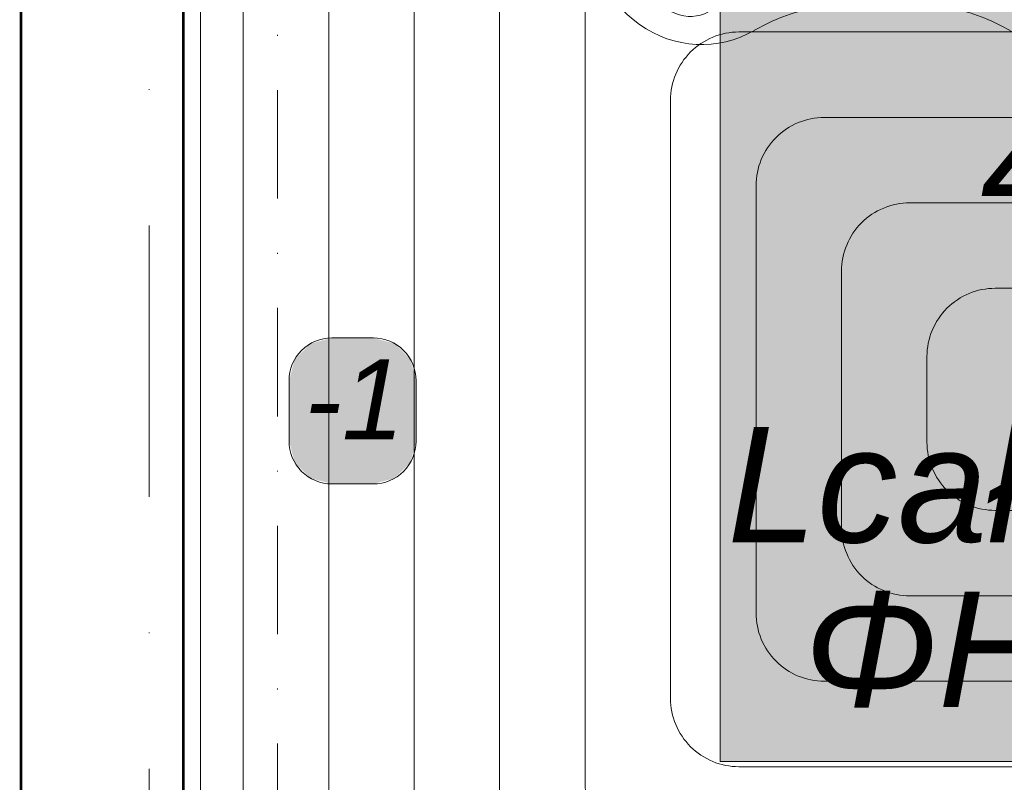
# Model space of a CAD drawing. Extents: x 4615668 to 9294084, y 16339 to 10688993.
# Tile 21 of 256: x 4716965 to 4717080, y 5343761 to 5343850. Entities that reach past the tile are written whole.
import ezdxf
from ezdxf.enums import TextEntityAlignment as Align

# ---------------------------------------------------------------- set-up
doc = ezdxf.new("R2010")
doc.units = 0
doc.header["$MEASUREMENT"] = 0
doc.linetypes.add('DASHDOT', pattern=[25.4, 12.7, -6.35, 0, -6.35])
doc.linetypes.add('DASHED', pattern=[19.05, 12.7, -6.35])
for name, color, linetype, lineweight in [('A_widok', 8, 'Continuous', 0), ('Osie', 175, 'DASHDOT', 9), ('Wymiar', 7, 'Continuous', 9), ('WYPOSAŻENIE', 223, 'Continuous', 9)]:
    doc.layers.add(name, color=color, linetype=linetype, lineweight=lineweight)
for name, color, linetype, lineweight, true_color in [('IS_PG_Ch', 7, 'Continuous', 13, 0x008000), ('IS_Podłoga grzewczo-chłodząca', 7, 'Continuous', 5, 0x000000), ('IS_Pomieszczenie (Ręczne)', 7, 'Continuous', 5, 0x000000), ('IS_Strefa podłóg', 7, 'Continuous', 13, 0x008000), ('IS_Strefa podłóg_etykieta', 7, 'Continuous', 5, 0x000000), ('IS_Wężownica OChP', 7, 'Continuous', 5, 0x800080)]:
    doc.layers.add(name, color=color, linetype=linetype, lineweight=lineweight, true_color=true_color)
doc.layers.add('MURY', color=7, linetype='Continuous')
doc.styles.add('Arial__I__', font='ariali.ttf')

# ---------------------------------------------------------------- blocks, each defined once
blk = doc.blocks.new('G$C61CBF25F')
at = {"layer": 'Osie', "lineweight": 0, "ltscale": 2.5}
blk.add_line((855, 0), (855, 1880), dxfattribs=at)
blk = doc.blocks.new('G$CCAF8BBA6')
at = {"layer": 'MURY', "ltscale": 40, "const_width": 0.3}
blk.add_lwpolyline([(864, 1395.53), (864, 1765), (845, 1765), (845, 1395.53)], close=True, dxfattribs=at)
at = {"layer": 'MURY', "linetype": 'DASHDOT', "lineweight": 0}
blk.add_lwpolyline([(845, 1255), (875, 1255), (875, 1765), (845, 1765)], close=True, dxfattribs=at)
at = {"layer": 'MURY', "lineweight": 0, "ltscale": 40}
for points in [[(866, 1699.37), (866, 1699.37), (866, 1763), (1069.84, 1763), (1069.84, 1763), (1085.84, 1763), (1085.84, 1763), (1102, 1763.01), (1102, 1567), (993, 1567), (993, 1564)], [(866, 1763), (866, 1567), (896, 1567), (896, 1564)]]:
    blk.add_lwpolyline(points, dxfattribs=at)
at = {"lineweight": 0, "ltscale": 40}
blk.add_blockref('G$C61CBF25F', (5, 0), dxfattribs=at)
blk = doc.blocks.new('umywalka')
at = {"layer": 'WYPOSAŻENIE', "lineweight": 0}
for p, q in [((0, -62.55), (0, 0)), ((-15.39, -7.43), (-15.39, -3.37)), ((0.06, -2.7), (0, -2.7)), ((-13.14, -5.4), (-17.64, -5.4)), ((-10.09, -16.22), (-10.89, -14.85)), ((-51.46, -31.28), (-51.52, -28.24)), ((-51.46, -31.28), (-51.52, -34.31)), ((-19.14, -31.28), (-33.02, -31.28)), ((-10.09, -46.33), (-10.89, -47.7)), ((-15.39, -55.13), (-15.39, -59.18)), ((-13.14, -57.15), (-17.64, -57.15)), ((0.06, -59.85), (0, -59.85))]:
    blk.add_line(p, q, dxfattribs=at)
at = {"layer": 'WYPOSAŻENIE', "lineweight": 0, "extrusion": (0, 0, -1)}
for centre, major_axis, start_param, end_param in [((-41.5, -10.16), (15, 0), 2.665045, 4.75447), ((-58.76, -379.13), (425.33, 0), -1.528716, -1.432204), ((-38.5, -16.62), (18.12, 0), 3.92538, 5.263255), ((465.01, -36.23), (472.19, 0), 3.153255, 3.222171), ((-31.76, -14.27), (13.12, 0), -1.360254, -1.107188), ((-47, -41.72), (47.22, 0), -1.107223, -1.025618), ((-47.66, -8.85), (5.54, 0), 2.405605, 3.988362), ((-45.88, -40.06), (45.05, 0), -1.025688, -0.942144), ((-55.42, -51.85), (61.26, 0), -0.941874, -0.842747), ((-27.17, -23.33), (18.81, 0), -0.843068, -0.664024), ((-81.82, -24.19), (32.87, 0), -0.417269, -0.195158), ((-27.43, -23.51), (19.14, 0), -0.66381, -0.437397), ((-10.34, -12.95), (2.18, 0), 0.675065, 1.823026), ((-80.22, -28.15), (28.58, 0), -0.476547, -0.370959), ((-632, -31.28), (622.13, 0), -0.026897, 0.026897), ((-74.97, -26.31), (22.95, 0), -0.370899, -0.195376), ((-142.92, -33.07), (94.75, 0), -0.172238, -0.020994), ((-114.23, -33.3), (62.97, 0), -0.195334, -0.089443), ((-15.39, -31.28), (3.75, 0), 1.570796, 4.712389), ((-15.39, -31.28), (3.75, 0), 4.712389, 7.853982), ((-142.92, -29.48), (94.75, 0), 0.020994, 0.172238), ((465.01, -26.32), (472.19, 0), 3.061014, 3.12993), ((-114.23, -29.25), (62.97, 0), 0.089443, 0.195334), ((-74.97, -36.24), (22.95, 0), 0.195376, 0.370899), ((-80.22, -34.4), (28.58, 0), 0.370959, 0.476547), ((-81.82, -38.36), (32.87, 0), 0.195158, 0.417269), ((-41.5, -52.39), (15, 0), 1.528716, 3.61814), ((-27.43, -39.04), (19.14, 0), 0.437397, 0.66381), ((-10.34, -49.6), (2.18, 0), 4.460159, 5.60812), ((-47.66, -53.7), (5.54, 0), 2.294823, 3.87758), ((-27.17, -39.22), (18.81, 0), 0.664024, 0.843068), ((-55.42, -10.7), (61.26, 0), 0.842747, 0.941874), ((-45.88, -22.49), (45.05, 0), 0.942144, 1.025688), ((-38.5, -45.93), (18.12, 0), 1.01993, 2.357805), ((-47, -20.83), (47.22, 0), 1.025618, 1.107223), ((-31.76, -48.28), (13.12, 0), 1.107188, 1.360254), ((-58.76, 316.58), (425.33, 0), 1.432204, 1.528716)]:
    blk.add_ellipse(centre, major_axis=major_axis, ratio=0.9, start_param=start_param, end_param=end_param, dxfattribs=at)
blk = doc.blocks.new('Z$W@#58677476')
at = {"layer": 'WYPOSAŻENIE'}
for p, q in [((96.05, 78.3), (94.73, 79.61)), ((100.87, 79.61), (99.55, 78.3)), ((2.74, 79.01), (2.74, 1.93)), ((6.24, 79.01), (2.74, 79.01)), ((6.24, 1.93), (6.24, 79.01)), ((4.42, -0.06), (4.42, -0.06))]:
    blk.add_line(p, q, dxfattribs=at)
for points in [[(-0.76, 80.68), (-0.76, 79.56), (9.74, 79.56), (9.74, 80.68)], [(92.32, 80.73), (92.32, 79.61), (102.82, 79.61), (102.82, 80.73)], [(2.35, 71.65), (2.35, 79.56), (1.14, 79.56), (1.14, 71.65)], [(6.63, 71.65), (6.63, 79.56), (7.84, 79.56), (7.84, 71.65)], [(1.14, 76.92), (1.14, 78.02), (0.48, 78.02), (0.48, 76.92)], [(7.84, 76.92), (7.84, 78.02), (8.5, 78.02), (8.5, 76.92)]]:
    blk.add_lwpolyline(points, close=True, dxfattribs=at)
blk.add_lwpolyline([(97.8, 64.03), (97.8, 64.03, 0.414214), (99.55, 65.78), (99.55, 78.3), (96.05, 78.3), (96.05, 65.78, 0.414214)], format="xyb", close=True, dxfattribs=at)
for start, end in [(180.0006, 270.0006), (269.9999, 0)]:
    blk.add_arc((4.49, 1.93), 1.75, start, end, dxfattribs=at)
at = {"layer": 'WYPOSAŻENIE', "xscale": -1, "rotation": 270}
blk.add_blockref('umywalka', (82.75, 80.73), dxfattribs=at)
blk = doc.blocks.new('G$C8CC58E60')
at = {"layer": 'A_widok', "linetype": 'Continuous', "lineweight": 0, "xscale": -1}
blk.add_blockref('Z$W@#58677476', (102.82, 115.29), dxfattribs=at)

msp = doc.modelspace()

# ---------------------------------------------------------------- hatches: boundary and pattern name
at = {"layer": 'IS_Podłoga grzewczo-chłodząca', "lineweight": 50, "true_color": 0xffffff, "transparency": 33554687}
msp.add_hatch(color=7, dxfattribs=at).paths.add_polyline_path([(4717046.49, 5343763.22), (4717161.2, 5343763.22), (4717161.2, 5343863.05), (4717046.49, 5343863.05)])
at = {"layer": 'IS_Strefa podłóg_etykieta', "lineweight": 50, "true_color": 0xffffff, "transparency": 33554687}
msp.add_hatch(color=7, dxfattribs=at).paths.add_polyline_path([(4717001.03, 5343795.72), (4717005.9, 5343795.72), (4717008.4, 5343796.39), (4717010.23, 5343798.22), (4717010.9, 5343800.72), (4717010.9, 5343807.81), (4717010.23, 5343810.31), (4717008.4, 5343812.14), (4717005.9, 5343812.81), (4717001.03, 5343812.81), (4716998.53, 5343812.14), (4716996.7, 5343810.31), (4716996.03, 5343807.81), (4716996.03, 5343800.72), (4716996.7, 5343798.22), (4716998.53, 5343796.39)])

# ---------------------------------------------------------------- linework, layer by layer
at = {"layer": 'IS_PG_Ch', "extrusion": (0, 0, -1)}
msp.add_lwpolyline([(-4716985.67, 5343707.62), (-4716985.67, 5343903.62), (-4717221.67, 5343903.62), (-4717221.67, 5343707.62)], close=True, dxfattribs=at)
at = {"layer": 'IS_Podłoga grzewczo-chłodząca'}
msp.add_lwpolyline([(4717046.49, 5343763.22), (4717161.2, 5343763.22), (4717161.2, 5343863.05), (4717046.49, 5343863.05)], close=True, dxfattribs=at)
at = {"layer": 'IS_Pomieszczenie (Ręczne)', "extrusion": (0, 0, -1)}
msp.add_lwpolyline([(-4717221.67, 5343707.62), (-4716985.67, 5343707.62), (-4716985.67, 5343903.62), (-4717221.67, 5343903.62)], close=True, dxfattribs=at)
at = {"layer": 'IS_Strefa podłóg', "extrusion": (0, 0, -1)}
msp.add_lwpolyline([(-4717221.67, 5343707.62), (-4716985.67, 5343707.62), (-4716985.67, 5343903.62), (-4717221.67, 5343903.62)], close=True, dxfattribs=at)
at = {"layer": 'IS_Strefa podłóg_etykieta'}
msp.add_lwpolyline([(4717001.03, 5343795.72), (4717005.9, 5343795.72, 0.414214), (4717010.9, 5343800.72), (4717010.9, 5343807.81, 0.414214), (4717005.9, 5343812.81), (4717001.03, 5343812.81, 0.414214), (4716996.03, 5343807.81), (4716996.03, 5343800.72, 0.414214)], format="xyb", close=True, dxfattribs=at)
at = {"layer": 'IS_Wężownica OChP', "color": 21, "linetype": 'DASHED', "ltscale": 70, "transparency": 33554687}
for points in [[(4717208.67, 5343898.62), (4716998.67, 5343898.62, 0.414214), (4716990.67, 5343890.62), (4716990.67, 5343720.62, 0.414214), (4716998.67, 5343712.62), (4717188.67, 5343712.62, 0.414214)], [(4717178.67, 5343722.62), (4717008.67, 5343722.62, -0.414214), (4717000.67, 5343730.62), (4717000.67, 5343880.62, -0.414214), (4717008.67, 5343888.62), (4717198.67, 5343888.62, -0.414213)], [(4717188.67, 5343878.62), (4717018.67, 5343878.62, 0.414214), (4717010.67, 5343870.62), (4717010.67, 5343740.62, 0.414214), (4717018.67, 5343732.62), (4717168.67, 5343732.62, 0.414213)], [(4717158.67, 5343742.62), (4717028.67, 5343742.62, -0.414214), (4717020.67, 5343750.62), (4717020.67, 5343860.62, -0.414214), (4717028.67, 5343868.62), (4717178.67, 5343868.62, -0.414214)], [(4717168.67, 5343858.62), (4717038.67, 5343858.62, 0.414214), (4717030.67, 5343850.62), (4717030.67, 5343760.62, 0.414214), (4717038.67, 5343752.62), (4717148.67, 5343752.62, 0.414213)], [(4717138.67, 5343762.62), (4717048.67, 5343762.62, -0.414214), (4717040.67, 5343770.62), (4717040.67, 5343840.62, -0.414214), (4717048.67, 5343848.62), (4717158.67, 5343848.62, -0.414214)], [(4717148.67, 5343838.62), (4717058.67, 5343838.62, 0.414214), (4717050.67, 5343830.62), (4717050.67, 5343780.62, 0.414214), (4717058.67, 5343772.62), (4717128.67, 5343772.62, 0.414213)], [(4717118.67, 5343782.62), (4717068.67, 5343782.62, -0.414214), (4717060.67, 5343790.62), (4717060.67, 5343820.62, -0.414214), (4717068.67, 5343828.62), (4717138.67, 5343828.62, -0.414214)], [(4717128.67, 5343818.62), (4717078.67, 5343818.62, 0.414214), (4717070.67, 5343810.62), (4717070.67, 5343800.62, 0.414214), (4717078.67, 5343792.62), (4717108.83, 5343792.62, 0.414213)]]:
    msp.add_lwpolyline(points, format="xyb", dxfattribs=at)

# ---------------------------------------------------------------- block references
at = {"layer": 'Wymiar', "lineweight": 0, "ltscale": 40}
for name, p in [('G$CCAF8BBA6', (4716119.67, 5342140.62)), ('G$C8CC58E60', (4717014.07, 5343707.62))]:
    msp.add_blockref(name, p, dxfattribs=at)

# ---------------------------------------------------------------- texts
at = {"layer": 'IS_Podłoga grzewczo-chłodząca', "color": 96, "true_color": 0x008000, "transparency": 33554687, "style": 'Arial__I__'}
for s, p in [('4,6 m²', (4717103.67, 5343833.12)), ('Lcałk=63,7 m', (4717103.67, 5343795.62))]:
    msp.add_text(s, height=13.5, dxfattribs=at).set_placement(p, align=Align.MIDDLE_CENTER)
msp.add_text('ΦH=254 W', height=13.5, dxfattribs=at).set_placement((4717103.67, 5343783.12), align=Align.TOP_CENTER)
at = {"layer": 'IS_Strefa podłóg_etykieta', "color": 96, "true_color": 0x008000, "transparency": 33554687, "style": 'Arial__I__'}
msp.add_text('-1', height=9.375, dxfattribs=at).set_placement((4717003.67, 5343805.62), align=Align.MIDDLE_CENTER)

doc.saveas('drawing.dxf')
